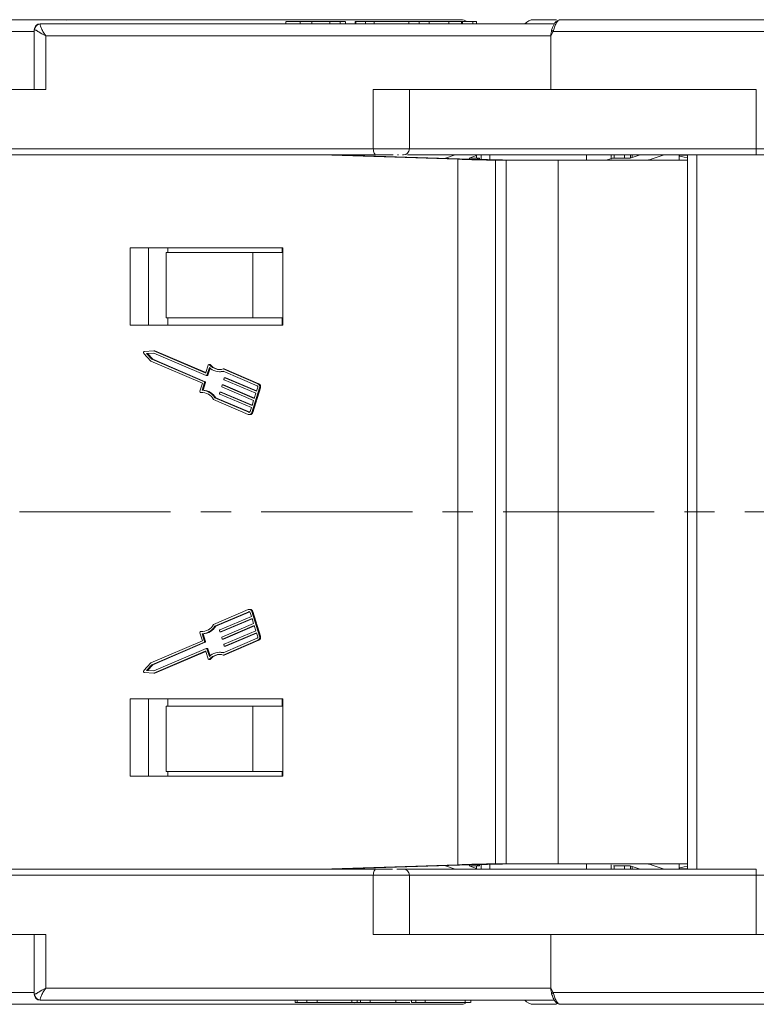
# Model space of a CAD drawing. Header units: millimetres. Extents: x 4144 to 5605, y 218 to 1251.
# Tile 10 of 45: x 4692 to 4753, y 485 to 568. Entities that reach past the tile are written whole.
import ezdxf

# ---------------------------------------------------------------- set-up
doc = ezdxf.new("R2010")
doc.units = ezdxf.units.MM
doc.linetypes.add('CENTERX2', pattern=[20.32, 12.7, -2.54, 2.54, -2.54])

msp = doc.modelspace()

# ---------------------------------------------------------------- linework, layer by layer
at = {"color": 7, "linetype": 'Continuous', "lineweight": 15}
for p, q in [((4695.318, 567.513), (4695.282, 567.519)), ((4697.295, 567.519), (4697.294, 567.519)), ((4697.295, 567.519), (4697.294, 567.519)), ((4713.958, 567.369), (4713.958, 567.169)), ((4715.139, 567.169), (4715.139, 567.369)), ((4716.142, 567.169), (4716.142, 567.369)), ((4717.656, 567.169), (4717.656, 567.369)), ((4718.503, 567.169), (4718.503, 567.369)), ((4718.961, 567.169), (4718.961, 567.369)), ((4719.787, 567.169), (4719.787, 567.369)), ((4719.832, 567.369), (4719.787, 567.369)), ((4719.832, 567.169), (4719.832, 567.369)), ((4720.656, 567.369), (4719.832, 567.369)), ((4720.656, 567.169), (4720.656, 567.369)), ((4721.37, 567.369), (4720.656, 567.369)), ((4721.37, 567.169), (4721.37, 567.369)), ((4724.279, 567.369), (4721.37, 567.369)), ((4724.279, 567.169), (4724.279, 567.369)), ((4725.158, 567.369), (4724.279, 567.369)), ((4725.158, 567.169), (4725.158, 567.369)), ((4725.981, 567.369), (4725.158, 567.369)), ((4725.981, 567.169), (4725.981, 567.369)), ((4727.652, 567.369), (4725.981, 567.369)), ((4727.652, 567.369), (4727.652, 567.169)), ((4728.711, 567.169), (4728.711, 567.369)), ((4728.711, 567.369), (4728.8, 567.369)), ((4728.8, 567.169), (4728.8, 567.369)), ((4728.8, 567.369), (4729.657, 567.369)), ((4729.657, 567.169), (4729.657, 567.369)), ((4729.982, 567.169), (4729.982, 567.369)), ((4737.043, 567.519), (4737.041, 567.519)), ((4692.801, 566.519), (4666.644, 566.519)), ((4692.801, 566.669), (4692.801, 561.669)), ((4692.836, 566.669), (4692.801, 566.669)), ((4736.52, 567.169), (4693.328, 567.169)), ((4736.52, 567.169), (4729.414, 567.169)), ((4736.427, 566.519), (4736.226, 566.169)), ((4736.288, 566.644), (4736.373, 566.856)), ((4768.919, 566.519), (4736.427, 566.519)), ((4693.769, 566.169), (4736.226, 566.169)), ((4693.769, 561.669), (4693.769, 566.169)), ((4736.226, 566.169), (4736.226, 561.669)), ((4679.485, 561.669), (4693.769, 561.669)), ((4721.299, 561.669), (4721.299, 556.669)), ((4735.583, 561.669), (4721.299, 561.669)), ((4724.331, 556.669), (4724.331, 561.669)), ((4753.49, 561.669), (4735.583, 561.669)), ((4753.49, 556.669), (4753.49, 561.669)), ((4721.299, 556.669), (4678.842, 556.669)), ((4724.331, 556.669), (4721.299, 556.669)), ((4753.49, 556.669), (4724.331, 556.669)), ((4803.062, 556.669), (4753.49, 556.669)), ((4753.49, 556.669), (4753.49, 556.169)), ((4679.1, 556.169), (4721.557, 556.169)), ((4716.909, 556.169), (4728.393, 555.792)), ((4717.941, 556.169), (4729.425, 555.792)), ((4718.891, 556.169), (4718.992, 556.135)), ((4723.323, 556.169), (4723.413, 556.169)), ((4728.176, 556.169), (4727.279, 555.863)), ((4728.393, 555.792), (4728.393, 518.669)), ((4729.979, 556.099), (4729.359, 555.887)), ((4729.359, 555.887), (4730.235, 555.887)), ((4730.235, 555.887), (4729.933, 555.784)), ((4729.933, 555.784), (4729.933, 555.779)), ((4729.979, 556.169), (4729.979, 555.887)), ((4730.235, 555.887), (4730.235, 555.773)), ((4730.362, 556.169), (4730.362, 555.771)), ((4731.088, 555.759), (4731.088, 556.169)), ((4739.224, 556.169), (4739.224, 555.719)), ((4741.067, 555.784), (4741.369, 555.887)), ((4741.283, 555.816), (4741.283, 556.169)), ((4741.369, 555.887), (4742.891, 555.887)), ((4741.541, 556.169), (4741.541, 555.887)), ((4742.398, 555.887), (4742.398, 556.169)), ((4743.717, 556.169), (4742.891, 555.887)), ((4742.914, 555.895), (4742.914, 556.169)), ((4743.061, 555.945), (4743.061, 556.169)), ((4744.649, 555.799), (4745.733, 556.169)), ((4744.649, 555.719), (4744.649, 555.799)), ((4746.995, 556.102), (4746.995, 555.719)), ((4747.024, 556.169), (4747.024, 556.122)), ((4747.429, 556.15), (4747.7, 556.152)), ((4747.7, 556.169), (4747.7, 518.669)), ((4748.5, 518.669), (4748.5, 556.169)), ((4753.49, 556.169), (4803.062, 556.169)), ((4731.555, 518.669), (4731.555, 555.719)), ((4731.555, 555.719), (4732.458, 555.719)), ((4732.458, 555.719), (4732.458, 518.669)), ((4736.828, 555.719), (4732.458, 555.719)), ((4736.828, 518.669), (4736.828, 555.719)), ((4747.7, 555.719), (4736.828, 555.719)), ((4713.705, 548.369), (4700.858, 548.369)), ((4700.858, 548.369), (4700.858, 541.869)), ((4702.407, 548.369), (4702.407, 541.869)), ((4704.022, 547.969), (4704.022, 548.369)), ((4713.638, 548.369), (4713.638, 547.969)), ((4713.705, 541.869), (4713.705, 548.369)), ((4703.9, 547.969), (4703.9, 542.469)), ((4711.18, 547.969), (4703.9, 547.969)), ((4711.18, 542.469), (4711.18, 547.969)), ((4711.18, 547.969), (4713.638, 547.969)), ((4700.858, 541.869), (4713.705, 541.869)), ((4711.18, 542.469), (4703.9, 542.469)), ((4704.022, 542.469), (4704.022, 541.869)), ((4713.638, 542.469), (4711.18, 542.469)), ((4713.638, 541.869), (4713.638, 542.469)), ((4702.001, 539.488), (4702.596, 538.838)), ((4702.864, 539.695), (4702.05, 539.646)), ((4702.84, 539.511), (4702.242, 539.475)), ((4702.242, 539.475), (4702.679, 538.997)), ((4702.319, 539.475), (4702.242, 539.475)), ((4702.319, 539.475), (4702.85, 539.506)), ((4702.757, 538.997), (4702.319, 539.475)), ((4707.26, 537.625), (4702.84, 539.511)), ((4707.167, 537.859), (4702.864, 539.695)), ((4702.941, 539.695), (4702.864, 539.695)), ((4707.211, 537.873), (4702.941, 539.695)), ((4702.596, 538.838), (4706.936, 536.987)), ((4702.679, 538.997), (4707.099, 537.111)), ((4702.757, 538.997), (4702.679, 538.997)), ((4707.177, 537.111), (4702.757, 538.997)), ((4707.411, 538.506), (4707.217, 537.886)), ((4707.562, 538.566), (4707.484, 538.566)), ((4707.54, 538.538), (4707.618, 538.538)), ((4707.194, 537.859), (4707.167, 537.859)), ((4707.273, 537.622), (4707.351, 537.622)), ((4707.517, 538.314), (4707.31, 537.652)), ((4707.388, 537.652), (4707.31, 537.652)), ((4707.388, 537.652), (4707.577, 538.258)), ((4708.369, 537.949), (4708.447, 537.949)), ((4711.54, 536.77), (4708.677, 537.992)), ((4711.594, 536.941), (4708.684, 538.183)), ((4708.762, 538.183), (4708.684, 538.183)), ((4711.672, 536.941), (4708.762, 538.183)), ((4706.936, 536.987), (4706.728, 536.324)), ((4707.123, 537.053), (4706.915, 536.39)), ((4706.993, 536.39), (4707.2, 537.053)), ((4707.177, 537.111), (4707.099, 537.111)), ((4707.2, 537.053), (4707.123, 537.053)), ((4708.556, 536.732), (4708.583, 536.818)), ((4708.697, 536.848), (4708.619, 536.848)), ((4708.633, 536.845), (4711.292, 535.711)), ((4708.71, 536.845), (4708.633, 536.845)), ((4711.301, 535.74), (4708.71, 536.845)), ((4708.744, 537.332), (4708.77, 537.418)), ((4711.426, 536.139), (4708.767, 537.274)), ((4708.884, 537.448), (4708.807, 537.448)), ((4708.82, 537.445), (4711.48, 536.31)), ((4708.898, 537.445), (4708.82, 537.445)), ((4711.489, 536.34), (4708.898, 537.445)), ((4711.672, 536.941), (4711.594, 536.941)), ((4706.802, 536.201), (4706.879, 536.201)), ((4706.886, 536.202), (4706.809, 536.202)), ((4706.879, 536.201), (4706.886, 536.202)), ((4706.886, 536.202), (4706.958, 536.207)), ((4706.997, 536.39), (4706.919, 536.39)), ((4708.368, 536.133), (4708.395, 536.218)), ((4711.051, 534.94), (4708.392, 536.074)), ((4708.509, 536.248), (4708.432, 536.248)), ((4708.445, 536.246), (4711.105, 535.111)), ((4708.523, 536.246), (4708.445, 536.246)), ((4711.114, 535.14), (4708.523, 536.246)), ((4711.239, 535.539), (4708.579, 536.674)), ((4711.09, 534.535), (4711.734, 536.59)), ((4711.168, 534.535), (4711.811, 536.59)), ((4711.292, 535.711), (4711.426, 536.139)), ((4711.48, 536.31), (4711.587, 536.653)), ((4711.734, 536.59), (4711.811, 536.59)), ((4707.88, 535.613), (4710.79, 534.371)), ((4707.98, 535.764), (4710.844, 534.543)), ((4708.057, 535.764), (4707.98, 535.764)), ((4710.908, 534.548), (4708.057, 535.764)), ((4711.105, 535.111), (4711.239, 535.539)), ((4710.844, 534.543), (4710.897, 534.543)), ((4710.87, 534.355), (4710.948, 534.355)), ((4710.944, 534.597), (4711.051, 534.94)), ((4711.168, 534.535), (4711.09, 534.535)), ((4728.393, 533.669), (4728.393, 496.546)), ((4731.555, 496.619), (4731.555, 533.669)), ((4732.458, 533.669), (4732.458, 496.619)), ((4736.828, 496.619), (4736.828, 533.669)), ((4747.7, 533.669), (4747.7, 496.169)), ((4748.5, 496.169), (4748.5, 533.669)), ((4710.79, 517.967), (4707.88, 516.725)), ((4707.98, 516.573), (4710.844, 517.795)), ((4708.057, 516.573), (4710.908, 517.79)), ((4710.897, 517.795), (4710.844, 517.795)), ((4710.948, 517.983), (4710.87, 517.983)), ((4710.944, 517.741), (4711.051, 517.398)), ((4711.734, 515.748), (4711.09, 517.803)), ((4711.09, 517.803), (4711.168, 517.803)), ((4711.811, 515.748), (4711.168, 517.803)), ((4711.051, 517.398), (4708.392, 516.264)), ((4708.445, 516.092), (4711.105, 517.227)), ((4708.523, 516.092), (4711.114, 517.198)), ((4711.105, 517.227), (4711.239, 516.799)), ((4706.879, 516.137), (4706.802, 516.137)), ((4706.809, 516.136), (4706.886, 516.136)), ((4706.886, 516.136), (4706.879, 516.137)), ((4706.958, 516.131), (4706.886, 516.136)), ((4707.98, 516.573), (4708.057, 516.573)), ((4708.368, 516.205), (4708.395, 516.12)), ((4708.432, 516.09), (4708.509, 516.09)), ((4708.445, 516.092), (4708.523, 516.092)), ((4711.239, 516.799), (4708.579, 515.664)), ((4708.633, 515.493), (4711.292, 516.627)), ((4708.71, 515.493), (4711.301, 516.598)), ((4711.426, 516.199), (4708.767, 515.064)), ((4711.292, 516.627), (4711.426, 516.199)), ((4706.936, 515.351), (4702.596, 513.5)), ((4702.679, 513.341), (4707.099, 515.227)), ((4702.757, 513.341), (4707.177, 515.227)), ((4706.728, 516.014), (4706.936, 515.351)), ((4707.123, 515.285), (4706.915, 515.948)), ((4706.919, 515.948), (4706.997, 515.948)), ((4707.2, 515.285), (4706.993, 515.948)), ((4707.099, 515.227), (4707.177, 515.227)), ((4707.2, 515.285), (4707.123, 515.285)), ((4708.556, 515.606), (4708.583, 515.52)), ((4708.619, 515.49), (4708.697, 515.49)), ((4708.633, 515.493), (4708.71, 515.493)), ((4711.54, 515.568), (4708.677, 514.346)), ((4708.684, 514.155), (4711.594, 515.397)), ((4708.762, 514.155), (4711.672, 515.397)), ((4708.82, 514.893), (4711.48, 516.028)), ((4708.898, 514.893), (4711.489, 515.998)), ((4711.48, 516.028), (4711.587, 515.685)), ((4711.594, 515.397), (4711.672, 515.397)), ((4711.811, 515.748), (4711.734, 515.748)), ((4707.26, 514.713), (4702.84, 512.827)), ((4702.864, 512.643), (4707.167, 514.479)), ((4702.941, 512.643), (4707.211, 514.465)), ((4707.194, 514.479), (4707.167, 514.479)), ((4707.217, 514.452), (4707.411, 513.832)), ((4707.351, 514.716), (4707.273, 514.716)), ((4707.517, 514.024), (4707.31, 514.686)), ((4707.31, 514.686), (4707.388, 514.686)), ((4707.577, 514.08), (4707.388, 514.686)), ((4708.744, 515.006), (4708.77, 514.92)), ((4708.807, 514.89), (4708.884, 514.89)), ((4708.82, 514.893), (4708.898, 514.893)), ((4707.484, 513.772), (4707.562, 513.772)), ((4707.618, 513.799), (4707.54, 513.799)), ((4708.447, 514.389), (4708.369, 514.389)), ((4708.762, 514.155), (4708.684, 514.155)), ((4702.596, 513.5), (4702.001, 512.85)), ((4702.242, 512.863), (4702.679, 513.341)), ((4702.84, 512.827), (4702.242, 512.863)), ((4702.242, 512.863), (4702.319, 512.863)), ((4702.319, 512.863), (4702.757, 513.341)), ((4702.85, 512.832), (4702.319, 512.863)), ((4702.679, 513.341), (4702.757, 513.341)), ((4702.05, 512.692), (4702.864, 512.643)), ((4702.941, 512.643), (4702.864, 512.643)), ((4713.705, 510.469), (4700.858, 510.469)), ((4700.858, 510.469), (4700.858, 503.969)), ((4702.407, 503.969), (4702.407, 510.469)), ((4704.022, 510.469), (4704.022, 509.869)), ((4713.638, 509.869), (4713.638, 510.469)), ((4713.705, 503.969), (4713.705, 510.469)), ((4703.9, 509.869), (4703.9, 504.369)), ((4703.9, 509.869), (4711.18, 509.869)), ((4711.18, 504.369), (4711.18, 509.869)), ((4711.18, 509.869), (4713.638, 509.869)), ((4700.858, 503.969), (4713.705, 503.969)), ((4703.9, 504.369), (4711.18, 504.369)), ((4704.022, 503.969), (4704.022, 504.369)), ((4713.638, 504.369), (4711.18, 504.369)), ((4713.638, 504.369), (4713.638, 503.969)), ((4728.393, 496.546), (4716.909, 496.169)), ((4729.425, 496.546), (4717.941, 496.169)), ((4718.992, 496.203), (4718.891, 496.169)), ((4728.176, 496.169), (4727.279, 496.475)), ((4730.235, 496.451), (4729.359, 496.451)), ((4729.979, 496.239), (4729.359, 496.451)), ((4729.933, 496.559), (4729.933, 496.554)), ((4729.933, 496.554), (4730.235, 496.451)), ((4729.979, 496.451), (4729.979, 496.169)), ((4730.235, 496.565), (4730.235, 496.451)), ((4730.362, 496.567), (4730.362, 496.169)), ((4731.088, 496.169), (4731.088, 496.579)), ((4732.458, 496.619), (4731.555, 496.619)), ((4732.458, 496.619), (4736.828, 496.619)), ((4736.828, 496.619), (4747.7, 496.619)), ((4739.224, 496.619), (4739.224, 496.169)), ((4741.283, 496.169), (4741.283, 496.522)), ((4742.891, 496.451), (4741.49, 496.451)), ((4741.541, 496.451), (4741.541, 496.169)), ((4742.398, 496.169), (4742.398, 496.451)), ((4743.717, 496.169), (4742.891, 496.451)), ((4742.914, 496.169), (4742.914, 496.443)), ((4743.061, 496.169), (4743.061, 496.393)), ((4744.649, 496.539), (4744.649, 496.619)), ((4744.649, 496.539), (4745.733, 496.169)), ((4746.995, 496.619), (4746.995, 496.236)), ((4747.024, 496.216), (4747.024, 496.169)), ((4678.842, 495.669), (4721.299, 495.669)), ((4721.557, 496.169), (4679.1, 496.169)), ((4721.299, 495.669), (4721.299, 490.669)), ((4721.299, 495.669), (4724.331, 495.669)), ((4724.331, 490.669), (4724.331, 495.669)), ((4724.331, 495.669), (4753.49, 495.669)), ((4747.7, 496.185), (4747.429, 496.188)), ((4753.49, 495.669), (4753.49, 496.169)), ((4753.49, 490.669), (4753.49, 495.669)), ((4753.49, 495.669), (4803.062, 495.669)), ((4693.769, 490.669), (4679.485, 490.669)), ((4692.801, 490.669), (4692.801, 485.669)), ((4693.769, 486.169), (4693.769, 490.669)), ((4721.299, 490.669), (4735.583, 490.669)), ((4735.583, 490.669), (4744.53, 490.669)), ((4736.226, 490.669), (4736.226, 486.169)), ((4744.53, 490.669), (4754.241, 490.669)), ((4666.644, 485.819), (4692.801, 485.819)), ((4692.801, 485.669), (4692.836, 485.669)), ((4736.226, 486.169), (4693.769, 486.169)), ((4736.226, 486.169), (4736.427, 485.819)), ((4736.427, 485.819), (4768.919, 485.819)), ((4693.328, 485.169), (4736.507, 485.169)), ((4697.294, 484.819), (4697.295, 484.819)), ((4714.723, 484.969), (4714.723, 485.169)), ((4714.891, 484.969), (4714.723, 484.969)), ((4714.891, 485.169), (4714.891, 484.969)), ((4715.715, 484.969), (4714.891, 484.969)), ((4715.715, 484.969), (4715.715, 485.169)), ((4716.593, 484.969), (4715.715, 484.969)), ((4716.593, 484.969), (4716.593, 485.169)), ((4719.503, 484.969), (4716.593, 484.969)), ((4719.503, 484.969), (4719.503, 485.169)), ((4719.933, 484.969), (4719.503, 484.969)), ((4719.595, 484.819), (4719.678, 484.847)), ((4719.933, 484.969), (4719.933, 485.169)), ((4720.217, 484.969), (4719.933, 484.969)), ((4720.217, 484.969), (4720.217, 485.169)), ((4721.04, 484.969), (4720.217, 484.969)), ((4721.04, 484.969), (4721.04, 485.169)), ((4723.191, 484.969), (4721.04, 484.969)), ((4723.191, 484.969), (4723.191, 485.169)), ((4724.381, 484.969), (4723.191, 484.969)), ((4724.51, 485.169), (4724.51, 484.969)), ((4724.867, 485.169), (4724.867, 484.969)), ((4725.668, 485.169), (4725.668, 484.969)), ((4725.817, 484.969), (4725.701, 484.969)), ((4729.032, 485.169), (4729.032, 484.969)), ((4729.5, 484.969), (4729.5, 485.169)), ((4729.5, 485.169), (4736.507, 485.169)), ((4737.041, 484.819), (4737.043, 484.819))]:
    msp.add_line(p, q, dxfattribs=at)
at = {"color": 1, "linetype": 'CENTERX2', "lineweight": 13}
msp.add_line((5456.103, 526.169), (4620.052, 526.169), dxfattribs=at)
at = {"color": 7, "linetype": 'Continuous', "lineweight": 15, "flags": 128}
for points in [[(4719.682, 567.506), (4719.657, 567.512), (4719.595, 567.519)], [(4721.299, 556.669), (4721.304, 556.571), (4721.318, 556.478), (4721.342, 556.391), (4721.374, 556.315), (4721.413, 556.253), (4721.458, 556.207), (4721.506, 556.179), (4721.557, 556.169)], [(4708.71, 536.845), (4708.703, 536.847), (4708.697, 536.848)], [(4708.898, 537.445), (4708.89, 537.447), (4708.884, 537.448)], [(4708.523, 536.246), (4708.515, 536.248), (4708.509, 536.248)], [(4708.509, 516.09), (4708.515, 516.09), (4708.523, 516.092)], [(4708.697, 515.49), (4708.703, 515.491), (4708.71, 515.493)], [(4708.884, 514.89), (4708.89, 514.891), (4708.898, 514.893)], [(4721.299, 495.669), (4721.304, 495.767), (4721.318, 495.86), (4721.342, 495.947), (4721.374, 496.023), (4721.413, 496.085), (4721.458, 496.131), (4721.506, 496.159), (4721.557, 496.169)], [(4695.282, 484.819), (4695.321, 484.826), (4695.339, 484.834)], [(4719.595, 484.819), (4719.657, 484.826), (4719.686, 484.834)]]:
    msp.add_lwpolyline(points, dxfattribs=at)
at = {"color": 7, "linetype": 'Continuous', "lineweight": 15}
for centre, radius, start, end in [((4728.655, 566.519), 1, 58.21167, 90), ((4734.788, 566.519), 1, 90, 139.04573), ((4737.042, 567.253), 0.266, 90.26392, 118.45624), ((4693.301, 566.669), 0.5, 90, 180), ((4693.332, 566.673), 0.496, 90.51005, 180.50113), ((4736.586, 566.837), 0.355, 212.91321, 243.35704), ((4723.831, 556.669), 0.5, 270, 0), ((4702.068, 539.553), 0.0941, 101.21126, 224.03646), ((4707.483, 538.491), 0.074, 39.99442, 168.2768), ((4708.37, 539.189), 1.055, 218.09892, 287.34065), ((4707.561, 538.493), 0.0724, 38.45611, 89.27586), ((4708.468, 539.222), 1.092, 218.78709, 266.83326), ((4707.18, 537.894), 0.0379, 249.75274, 347.22503), ((4707.273, 537.661), 0.0379, 249.75274, 347.22503), ((4707.349, 537.662), 0.04, 272.98322, 345.47861), ((4708.37, 539.135), 1.183, 223.88728, 285.00325), ((4708.447, 539.083), 1.134, 270.01112, 283.20943), ((4707.077, 537.068), 0.0479, 340.61549, 62.79933), ((4707.155, 537.068), 0.0479, 340.61549, 62.79933), ((4708.601, 536.716), 0.0479, 160.61549, 242.79933), ((4708.62, 536.81), 0.0379, 69.75274, 167.22503), ((4708.789, 537.316), 0.0479, 160.61549, 242.79933), ((4708.807, 537.409), 0.0379, 69.75274, 167.22503), ((4711.497, 536.685), 0.0958, 340.61549, 62.79933), ((4711.463, 536.686), 0.287, 340.61549, 62.79933), ((4711.54, 536.686), 0.287, 340.61549, 62.79933), ((4706.81, 536.29), 0.0886, 157.74324, 269.23781), ((4706.898, 535.095), 1.111, 27.80006, 94.58154), ((4706.886, 535.123), 1.268, 30.40716, 88.67811), ((4706.963, 535.123), 1.268, 30.40716, 88.67811), ((4708.413, 536.117), 0.0479, 160.61549, 242.79933), ((4708.432, 536.21), 0.0379, 69.75274, 167.22503), ((4710.869, 534.585), 0.227, 249.75274, 347.22503), ((4710.87, 534.614), 0.0758, 249.75274, 347.22503), ((4710.935, 534.595), 0.24, 272.98322, 345.47861), ((4710.869, 517.753), 0.227, 12.77497, 110.24726), ((4710.87, 517.724), 0.0758, 12.77497, 110.24726), ((4710.939, 517.748), 0.235, 13.58001, 87.95816), ((4706.81, 516.048), 0.0886, 90.76219, 202.25676), ((4706.898, 517.243), 1.111, 265.41846, 332.19994), ((4706.886, 517.215), 1.268, 271.32189, 329.59284), ((4706.963, 517.215), 1.268, 271.32189, 329.59284), ((4708.413, 516.221), 0.0479, 117.20067, 199.38451), ((4708.432, 516.128), 0.0379, 192.77497, 290.24726), ((4707.077, 515.27), 0.0479, 297.20067, 19.38451), ((4707.155, 515.27), 0.0479, 297.20067, 19.38451), ((4708.601, 515.621), 0.0479, 117.20067, 199.38451), ((4708.62, 515.528), 0.0379, 192.77497, 290.24726), ((4711.497, 515.653), 0.0958, 297.20067, 19.38451), ((4711.463, 515.652), 0.287, 297.20067, 19.38451), ((4711.54, 515.652), 0.287, 297.20067, 19.38451), ((4707.18, 514.443), 0.0379, 12.77497, 110.24726), ((4707.273, 514.677), 0.0379, 12.77497, 110.24726), ((4707.35, 514.677), 0.0392, 13.58001, 87.95816), ((4708.789, 515.022), 0.0479, 117.20067, 199.38451), ((4708.807, 514.929), 0.0379, 192.77497, 290.24726), ((4707.483, 513.847), 0.074, 191.7232, 320.00558), ((4708.37, 513.203), 1.183, 74.99675, 136.11272), ((4708.37, 513.149), 1.055, 72.65935, 141.90108), ((4707.561, 513.845), 0.0724, 270.72414, 321.54389), ((4708.468, 513.116), 1.092, 93.16674, 141.21291), ((4708.447, 513.255), 1.134, 76.79057, 89.98888), ((4702.068, 512.785), 0.0941, 135.96354, 258.78874), ((4723.831, 495.669), 0.5, 360, 90), ((4693.301, 485.669), 0.5, 180, 270), ((4693.332, 485.665), 0.496, 179.49892, 269.48995), ((4736.586, 485.501), 0.355, 116.64296, 147.08679), ((4728.655, 485.819), 1, 270, 292.81104), ((4734.788, 485.819), 1, 220.5416, 270), ((4737.042, 485.084), 0.265, 242.46165, 269.74903)]:
    msp.add_arc(centre, radius, start, end, dxfattribs=at)
for centre, major_axis, ratio, start_param, end_param in [((4729.838, 555.792), (2.8, -0.067), 0.014491, 4.170338, 5.372563), ((4729.838, 555.792), (0.8, -0.019), 0.014491, 4.170338, 5.372563), ((4732.045, 555.698), (2.8, -0.067), 0.014491, 1.298262, 2.23097), ((4741.924, 555.784), (1, 0.093), 0.14975, 2.585248, 2.910935), ((4743.365, 555.799), (1.5, 0.14), 0.14975, 5.420696, 5.726841), ((4750.595, 555.813), (3.6, -0.29), 0.048097, 2.649327, 3.78184), ((4729.838, 496.546), (2.8, 0.067), 0.014491, 0.910622, 2.112848), ((4729.838, 496.546), (0.8, 0.019), 0.014491, 0.910622, 2.112848), ((4732.045, 496.64), (2.8, 0.067), 0.014491, 4.052215, 4.984923), ((4743.365, 496.539), (1.5, -0.14), 0.14975, 0.556345, 0.862489), ((4750.595, 496.525), (3.6, 0.29), 0.048097, 2.501345, 3.633859)]:
    msp.add_ellipse(centre, major_axis=major_axis, ratio=ratio, start_param=start_param, end_param=end_param, dxfattribs=at)
for points, knots in [([(4728.654, 567.519), (4728.623, 567.519), (4728.56, 567.519), (4728.044, 567.519), (4726.936, 567.519), (4725.172, 567.519), (4722.84, 567.519), (4720.651, 567.519), (4717.967, 567.519), (4714.779, 567.519), (4711.372, 567.519), (4707.74, 567.519), (4703.858, 567.519), (4700.077, 567.519), (4696.516, 567.519), (4693.232, 567.519), (4689.954, 567.519), (4685.646, 567.519), (4681.543, 567.519), (4677.796, 567.519), (4674.953, 567.519), (4672.185, 567.519), (4669.602, 567.519), (4668.249, 567.519), (4667.583, 567.519)], [0, 0, 0, 0, 0.037811, 0.076545, 0.115273, 0.192632, 0.230571, 0.268504, 0.31706, 0.364306, 0.410148, 0.455995, 0.503241, 0.551792, 0.589731, 0.627664, 0.666397, 0.705125, 0.782484, 0.820423, 0.858356, 0.906913, 0.954157, 1, 1, 1, 1]), ([(4695.508, 567.48), (4695.506, 567.48), (4695.436, 567.515), (4695.358, 567.517), (4695.282, 567.519)], [0, 0, 0, 0, 0.019325, 1, 1, 1, 1]), ([(4715.139, 567.369), (4715.026, 567.369), (4714.687, 567.369), (4714.236, 567.369), (4713.965, 567.369), (4713.981, 567.369), (4713.986, 567.369)], [0, 0, 0, 0, 0.167285, 0.506475, 0.835027, 1, 1, 1, 1]), ([(4716.142, 567.369), (4716.077, 567.369), (4715.944, 567.369), (4715.762, 567.369), (4715.593, 567.369), (4715.438, 567.369), (4715.286, 567.369), (4715.188, 567.369), (4715.139, 567.369)], [0, 0, 0, 0, 0.185429, 0.37219, 0.527708, 0.683877, 0.841678, 1, 1, 1, 1]), ([(4717.656, 567.369), (4717.543, 567.369), (4717.316, 567.369), (4716.843, 567.369), (4716.437, 567.369), (4716.174, 567.369), (4716.142, 567.369)], [0, 0, 0, 0, 0.250896, 0.502166, 0.940512, 1, 1, 1, 1]), ([(4718.503, 567.369), (4718.468, 567.369), (4718.399, 567.369), (4718.279, 567.369), (4718.148, 567.369), (4717.999, 567.369), (4717.837, 567.369), (4717.716, 567.369), (4717.656, 567.369)], [0, 0, 0, 0, 0.15395, 0.308181, 0.478699, 0.649961, 0.824203, 1, 1, 1, 1]), ([(4718.934, 567.369), (4718.938, 567.369), (4718.956, 567.369), (4718.745, 567.369), (4718.547, 567.369), (4718.503, 567.369)], [0, 0, 0, 0, 0.205579, 0.825517, 1, 1, 1, 1]), ([(4727.652, 567.369), (4727.723, 567.369), (4727.846, 567.369), (4728.032, 567.369), (4728.203, 567.369), (4728.354, 567.369), (4728.53, 567.369), (4728.642, 567.369), (4728.711, 567.369)], [0, 0, 0, 0, 0.2920273, 0.5048541, 0.6139046, 0.723685, 0.8298165, 1, 1, 1, 1]), ([(4729.967, 567.369), (4729.965, 567.369), (4729.956, 567.369), (4729.784, 567.369), (4729.657, 567.369)], [0, 0, 0, 0, 0.26309, 1, 1, 1, 1]), ([(4736.693, 567.519), (4736.434, 567.519), (4735.705, 567.519), (4735.094, 567.519), (4734.741, 567.519), (4734.813, 567.519), (4734.825, 567.519)], [0, 0, 0, 0, 0.203294, 0.572683, 0.931091, 1, 1, 1, 1]), ([(4736.986, 567.513), (4736.906, 567.495), (4736.748, 567.458), (4736.505, 567.219), (4736.408, 566.968), (4736.347, 566.811)], [0, 0, 0, 0, 0.277162, 0.547818, 1, 1, 1, 1]), ([(4737.041, 567.519), (4736.995, 567.512), (4736.91, 567.498), (4736.783, 567.395), (4736.68, 567.25), (4736.595, 567.066), (4736.53, 566.883), (4736.477, 566.697), (4736.442, 566.575), (4736.427, 566.519)], [0, 0, 0, 0, 0.172016, 0.312756, 0.499599, 0.630391, 0.758026, 0.889228, 1, 1, 1, 1]), ([(4785.982, 567.519), (4785.982, 567.519), (4785.983, 567.519), (4785.569, 567.519), (4784.7, 567.519), (4783.269, 567.519), (4781.422, 567.519), (4779.16, 567.519), (4776.461, 567.519), (4773.568, 567.519), (4770.631, 567.519), (4767.752, 567.519), (4764.706, 567.519), (4760.465, 567.519), (4756.065, 567.519), (4751.673, 567.519), (4748.124, 567.519), (4744.381, 567.519), (4740.544, 567.519), (4738.198, 567.519), (4737.043, 567.519)], [0, 0, 0, 0, 0.032121, 0.079838, 0.140918, 0.20035, 0.258014, 0.315686, 0.375118, 0.436191, 0.483915, 0.531631, 0.580355, 0.629071, 0.726383, 0.774107, 0.821823, 0.882904, 0.942333, 1, 1, 1, 1]), ([(4693.769, 566.169), (4693.554, 566.285), (4693.22, 566.466), (4692.942, 566.637), (4692.869, 566.659), (4692.836, 566.669)], [0, 0, 0, 0, 0.498413, 0.772928, 1, 1, 1, 1]), ([(4693.328, 567.169), (4693.316, 567.152), (4693.29, 567.116), (4693.361, 566.866), (4693.517, 566.536), (4693.685, 566.292), (4693.769, 566.169)], [0, 0, 0, 0, 0.2343503, 0.4981953, 0.748869, 1, 1, 1, 1]), ([(4721.557, 556.169), (4721.701, 556.169), (4721.999, 556.169), (4722.507, 556.169), (4722.819, 556.169), (4722.973, 556.169)], [0, 0, 0, 0, 0.325289, 0.669075, 1, 1, 1, 1]), ([(4723.811, 556.169), (4723.819, 556.169), (4723.831, 556.169), (4723.777, 556.169), (4723.763, 556.169)], [0, 0, 0, 0, 0.7435991, 1, 1, 1, 1]), ([(4724.161, 556.169), (4724.17, 556.169), (4724.639, 556.169), (4725.858, 556.169), (4727.824, 556.169), (4730.116, 556.169), (4732.645, 556.169), (4735.381, 556.169), (4738.284, 556.169), (4741.605, 556.169), (4745.34, 556.169), (4749.424, 556.169), (4752.149, 556.169), (4753.49, 556.169)], [0, 0, 0, 0, 0.001847, 0.094145, 0.188392, 0.282653, 0.3769, 0.471162, 0.563446, 0.655743, 0.77379, 0.888622, 1, 1, 1, 1]), ([(4722.921, 496.169), (4722.785, 496.169), (4722.489, 496.169), (4721.999, 496.169), (4721.701, 496.169), (4721.557, 496.169)], [0, 0, 0, 0, 0.305531, 0.662365, 1, 1, 1, 1]), ([(4753.49, 496.169), (4752.149, 496.169), (4749.424, 496.169), (4745.34, 496.169), (4741.605, 496.169), (4738.284, 496.169), (4735.381, 496.169), (4732.646, 496.169), (4730.115, 496.169), (4727.828, 496.169), (4725.842, 496.169), (4724.303, 496.169), (4723.565, 496.169), (4723.271, 496.169)], [0, 0, 0, 0, 0.105124, 0.213507, 0.324944, 0.41205, 0.49917, 0.588129, 0.677103, 0.766063, 0.855036, 0.942142, 1, 1, 1, 1]), ([(4692.836, 485.669), (4692.869, 485.679), (4692.942, 485.701), (4693.22, 485.872), (4693.554, 486.053), (4693.769, 486.169)], [0, 0, 0, 0, 0.227063, 0.501587, 1, 1, 1, 1]), ([(4693.769, 486.169), (4693.685, 486.046), (4693.517, 485.802), (4693.361, 485.472), (4693.29, 485.222), (4693.316, 485.186), (4693.328, 485.169)], [0, 0, 0, 0, 0.251131, 0.501805, 0.765641, 1, 1, 1, 1]), ([(4736.386, 485.461), (4736.356, 485.517), (4736.318, 485.587), (4736.293, 485.676), (4736.288, 485.694)], [0, 0, 0, 0, 0.787308, 1, 1, 1, 1]), ([(4736.347, 485.527), (4736.395, 485.398), (4736.481, 485.17), (4736.664, 484.956), (4736.833, 484.852), (4736.933, 484.834), (4736.986, 484.825)], [0, 0, 0, 0, 0.364494, 0.647918, 0.816636, 1, 1, 1, 1]), ([(4736.427, 485.819), (4736.443, 485.763), (4736.477, 485.64), (4736.53, 485.453), (4736.595, 485.272), (4736.68, 485.089), (4736.783, 484.943), (4736.91, 484.84), (4736.995, 484.826), (4737.041, 484.819)], [0, 0, 0, 0, 0.111798, 0.24433, 0.368648, 0.500401, 0.687223, 0.827968, 1, 1, 1, 1]), ([(4667.583, 484.819), (4668.249, 484.819), (4669.603, 484.819), (4672.185, 484.819), (4674.953, 484.819), (4677.796, 484.819), (4680.6, 484.819), (4683.584, 484.819), (4687.761, 484.819), (4692.126, 484.819), (4696.516, 484.819), (4700.078, 484.819), (4703.859, 484.819), (4707.74, 484.819), (4711.372, 484.819), (4714.779, 484.819), (4717.967, 484.819), (4720.652, 484.819), (4722.84, 484.819), (4724.584, 484.819), (4726.051, 484.819), (4727.591, 484.819), (4728.523, 484.819), (4728.622, 484.819), (4728.654, 484.819)], [0, 0, 0, 0, 0.045846, 0.093093, 0.141644, 0.179583, 0.217516, 0.25625, 0.294977, 0.372336, 0.410275, 0.448208, 0.496765, 0.544011, 0.589852, 0.635699, 0.682945, 0.731496, 0.769435, 0.807368, 0.846102, 0.884829, 0.962189, 1, 1, 1, 1]), ([(4724.518, 484.969), (4724.527, 484.969), (4724.56, 484.969), (4724.699, 484.969), (4724.849, 484.969), (4724.867, 484.969)], [0, 0, 0, 0, 0.248346, 0.910182, 1, 1, 1, 1]), ([(4724.867, 484.969), (4724.907, 484.969), (4724.988, 484.969), (4725.12, 484.969), (4725.253, 484.969), (4725.385, 484.969), (4725.523, 484.969), (4725.619, 484.969), (4725.668, 484.969)], [0, 0, 0, 0, 0.185429, 0.37219, 0.527708, 0.683877, 0.841678, 1, 1, 1, 1]), ([(4725.668, 484.969), (4725.784, 484.969), (4726.137, 484.969), (4726.798, 484.969), (4727.579, 484.969), (4728.311, 484.969), (4728.759, 484.969), (4728.98, 484.969), (4729.032, 484.969)], [0, 0, 0, 0, 0.101398, 0.306996, 0.506144, 0.685262, 0.924557, 1, 1, 1, 1]), ([(4729.032, 484.969), (4729.097, 484.969), (4729.293, 484.969), (4729.49, 484.969), (4729.474, 484.969), (4729.469, 484.969)], [0, 0, 0, 0, 0.259641, 0.783201, 1, 1, 1, 1]), ([(4734.825, 484.819), (4734.813, 484.819), (4734.741, 484.819), (4735.094, 484.819), (4735.705, 484.819), (4736.434, 484.819), (4736.693, 484.819)], [0, 0, 0, 0, 0.068909, 0.427359, 0.796745, 1, 1, 1, 1]), ([(4737.043, 484.819), (4738.198, 484.819), (4740.544, 484.819), (4744.381, 484.819), (4748.124, 484.819), (4751.672, 484.819), (4754.959, 484.819), (4758.254, 484.819), (4762.607, 484.819), (4766.783, 484.819), (4770.631, 484.819), (4773.569, 484.819), (4776.461, 484.819), (4779.161, 484.819), (4781.422, 484.819), (4783.269, 484.819), (4784.7, 484.819), (4785.569, 484.819), (4785.983, 484.819), (4785.982, 484.819), (4785.982, 484.819)], [0, 0, 0, 0, 0.0576701, 0.1171031, 0.178177, 0.2259008, 0.2736168, 0.3223409, 0.371057, 0.4683687, 0.5160925, 0.5638086, 0.6248893, 0.6843207, 0.7419855, 0.7996573, 0.8590887, 0.9201625, 0.9678863, 1, 1, 1, 1])]:
    msp.add_open_spline(points, degree=3, knots=knots, dxfattribs=at)
for points in [[(4736.226, 566.169), (4736.228, 566.252), (4736.234, 566.417), (4736.27, 566.568), (4736.288, 566.644)], [(4736.288, 485.694), (4736.27, 485.77), (4736.234, 485.921), (4736.228, 486.086), (4736.226, 486.169)]]:
    msp.add_open_spline(points, degree=3, dxfattribs=at)

doc.saveas('drawing.dxf')
